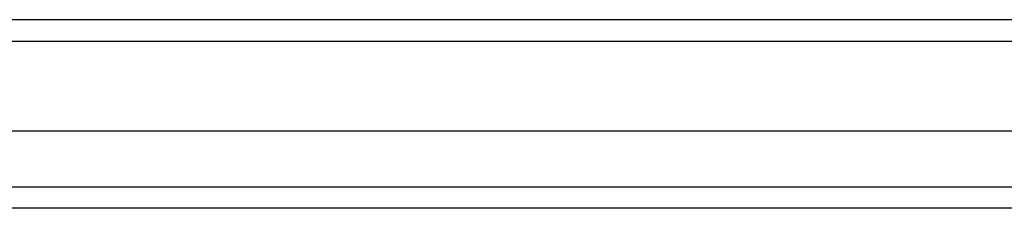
# Model space of a CAD drawing. Header units: inches. Extents: x 17 to 428, y 46 to 203.
# Tile 17 of 110: x 154.745 to 159.263, y 140.407 to 141.273. Entities that reach past the tile are written whole.
import ezdxf

# ---------------------------------------------------------------- set-up
doc = ezdxf.new("R2010")
doc.units = ezdxf.units.IN
doc.header["$MEASUREMENT"] = 0
doc.layers.add('Visible Edges(ANSI)', color=7, linetype='Continuous', lineweight=25)
doc.layers.add('Visible Tangent Edges(ANSI)', color=7, linetype='Continuous', lineweight=25)

msp = doc.modelspace()

# ---------------------------------------------------------------- linework, layer by layer
at = {"layer": 'Visible Edges(ANSI)'}
for p, q in [((190.7924, 141.2727), (148.9904, 141.2727)), ((190.1827, 140.7609), (149.6, 140.7609)), ((189.9942, 140.4066), (149.7885, 140.4066))]:
    msp.add_line(p, q, dxfattribs=at)
at = {"layer": 'Visible Tangent Edges(ANSI)'}
for p, q in [((148.9904, 141.1737), (190.7924, 141.1737)), ((149.6585, 140.5056), (190.1242, 140.5056))]:
    msp.add_line(p, q, dxfattribs=at)

doc.saveas('drawing.dxf')
